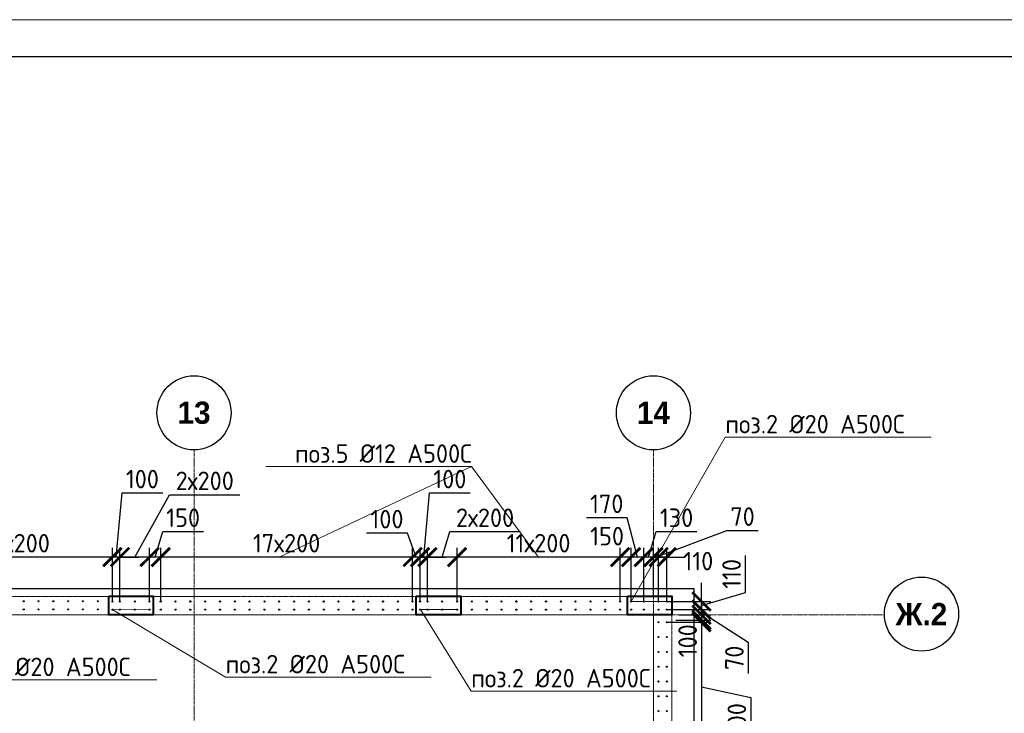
# Model space of a CAD drawing. Header units: millimetres. Extents: x -56135 to 1694203, y -446411 to -23139.
# Tile 252 of 256: x 999005 to 1012294, y -107629 to -98264. Entities that reach past the tile are written whole.
import ezdxf
from ezdxf import colors
from ezdxf.entities.mleader import LeaderData, LeaderLine
from ezdxf.math import Vec2, Vec3

# ---------------------------------------------------------------- set-up
doc = ezdxf.new("R2010")
doc.units = ezdxf.units.MM
for name, pattern in [('01 Штриховая _4 мм_', [6, 3.5, -2.5]), ('______5', [1100, 800, -100, 100, -100]), ('HIDDEN2', [4.7625, 3.175, -1.5875]), ('осевая', [50.8, 31.75, -6.35, 6.35, -6.35])]:
    doc.linetypes.add(name, pattern=pattern)
for name, color, linetype, lineweight in [('0 Фундамент', 5, 'Continuous', 30), ('1 Стены', 3, 'Continuous', 30), ('Оси', 40, '______5', 18), ('подоснова', 151, 'Continuous', 5), ('РАЗМЕРЫ', 1, 'Continuous', 9), ('СТЕНЫ', 3, 'Continuous', 30), ('ТОНКИЕ', 7, 'Continuous', 9)]:
    doc.layers.add(name, color=color, linetype=linetype, lineweight=lineweight)
doc.layers.add('ТОЛСТЫЕ_ОСНОВНЫЕ', color=6, linetype='Continuous')
doc.styles.add('Century Gothic', font='GOTHIC.TTF')
doc.styles.add('GOST-2.304_Type-B', font='GOST_Common.ttf')
doc.dimstyles.new('СПДС', dxfattribs={"dimscale": 100, "dimtxt": 2.5, "dimasz": 2.5, "dimexe": 1.25, "dimexo": 0, "dimtad": 1, "dimdec": 0, "dimtxsty": 'GOST-2.304_Type-B', "dimblk": 'ARCHTICK', "dimcen": 2.5, "dimdle": 2, "dimadec": 0, "dimazin": 2, "dimtfac": 0.75, "dimtdec": 0, "dimtmove": 1, "dimatfit": 3, "dimfxl": 1, "dimtolj": 1, "dimarcsym": 1})

# ---------------------------------------------------------------- blocks, each defined once
blk = doc.blocks.new('NSY101')
at = {"color": 0, "linetype": 'ByBlock', "lineweight": -2}
blk.add_circle((0, 0), 50, dxfattribs=at)
blk = doc.blocks.new('оси 2.2-2.3')
at = {"layer": 'Оси', "color": 16, "linetype": 'осевая', "lineweight": 0, "transparency": 33554687}
for p, q in [((515054.9, -104267.9), (515054.9, -134893.5)), ((521254.5, -104267.9), (521254.9, -134893.5)), ((468076.3, -106495.4), (524372.9, -106495.4))]:
    blk.add_line(p, q, dxfattribs=at)
at = {"layer": 'Оси', "color": 16, "linetype": 'Continuous', "lineweight": 25, "transparency": 33554687, "xscale": 9.999999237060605, "yscale": 9.999999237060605, "zscale": 9.999999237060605}
for p in [(515054.4, -103767.9), (521254.4, -103767.9), (524872.8, -106485.2)]:
    blk.add_blockref('NSY101', p, dxfattribs=at)
at = {"layer": 'Оси', "color": 16, "linetype": 'Continuous', "lineweight": 25, "transparency": 33554687, "char_height": 300, "attachment_point": 5, "style": 'Century Gothic'}
for s, insert, width in [('\\A1;{\\fCentury Gothic|i0|b1;\\H300.000000;\\W1.000000;\\C16;13}\\P', (515054.4, -103767.9), 620), ('\\A1;{\\fCentury Gothic|i0|b1;\\H300.000000;\\W1.000000;\\C16;14}\\P', (521254.4, -103767.9), 620), ('\\A1;{\\fCentury Gothic|i0|b1;\\H300.000000;\\W1.000000;\\C16;Ж.2}\\P', (524872.8, -106485.2), 890)]:
    blk.add_mtext(s, dxfattribs=dict(at, insert=insert, width=width))
blk = doc.blocks.new('_ArchTick')
at = {"color": 0, "linetype": 'ByBlock', "const_width": 0.15}
blk.add_lwpolyline([(-0.5, -0.5), (0.5, 0.5)], dxfattribs=at)
blk = doc.blocks.new('*D280')
at = {"layer": 'DEFPOINTS', "color": 0, "transparency": 16777216}
for p in [(1007558, -105611), (1007628, -105519), (1007628, -106119, -720)]:
    blk.add_point(p, dxfattribs=at)
at = {"layer": 'РАЗМЕРЫ', "color": 0, "lineweight": -2, "transparency": 16777216}
for p, q in [((1007593, -105519), (1008550, -105160)), ((1008550, -105160), (1008973, -105160)), ((1007558, -105611), (1007558, -105394)), ((1007628, -106119), (1007628, -105394)), ((1007558, -105519), (1007308, -105519)), ((1007558, -105519), (1007628, -105519)), ((1007558, -105519), (1007628, -105519)), ((1007628, -105519), (1007878, -105519))]:
    blk.add_line(p, q, dxfattribs=at)
at = {"layer": 'РАЗМЕРЫ', "color": 0, "lineweight": -2, "transparency": 16777216, "xscale": 250, "yscale": 250, "zscale": 250}
blk.add_blockref('_ArchTick', (1007558, -105519), dxfattribs=at)
at = {"layer": 'РАЗМЕРЫ', "color": 0, "lineweight": -2, "transparency": 16777216, "xscale": 250, "yscale": 250, "zscale": 250, "rotation": 180}
blk.add_blockref('_ArchTick', (1007628, -105519), dxfattribs=at)
at = {"layer": 'РАЗМЕРЫ', "color": 0, "transparency": 16777216, "insert": (1008761, -104973), "char_height": 250, "attachment_point": 5, "style": 'GOST-2.304_Type-B'}
blk.add_mtext('\\A1;70', dxfattribs=at)
blk = doc.blocks.new('*U43')
at = {"layer": 'ТОЛСТЫЕ_ОСНОВНЫЕ', "color": 6}
blk.add_lwpolyline([(20, 5), (886, 5), (886, 415), (20, 415)], close=True, dxfattribs=at)
at = {"layer": 'ТОНКИЕ'}
blk.add_lwpolyline([(0, 0), (891, 0), (891, 420), (0, 420)], close=True, dxfattribs=at)
blk = doc.blocks.new('стены тп')
at = {"layer": '1 Стены', "color": 252, "linetype": 'HIDDEN2', "lineweight": 0, "true_color": 0x939598}
for p, q in [((909391, -187276), (862266, -187276)), ((909641, -187276), (909391, -187276)), ((909641, -198726), (909641, -187276)), ((899391, -187526), (904964, -187526)), ((904964, -187526), (909391, -187526)), ((909391, -187526), (909391, -197426))]:
    blk.add_line(p, q, dxfattribs=at)
blk = doc.blocks.new('*D624')
at = {"layer": 'DEFPOINTS', "color": 0, "transparency": 16777216}
for p in [(1007428, -105519), (1007428, -106119, -720), (1007558, -106049)]:
    blk.add_point(p, dxfattribs=at)
at = {"layer": 'РАЗМЕРЫ', "color": 0, "lineweight": -2, "transparency": 16777216}
for p, q in [((1007493, -105519), (1007596, -105175)), ((1007596, -105175), (1008146, -105175)), ((1007428, -106119), (1007428, -105394)), ((1007558, -106049), (1007558, -105394)), ((1007758, -105519), (1007228, -105519))]:
    blk.add_line(p, q, dxfattribs=at)
at = {"layer": 'РАЗМЕРЫ', "color": 0, "lineweight": -2, "transparency": 16777216, "xscale": 250, "yscale": 250, "zscale": 250, "rotation": 180}
blk.add_blockref('_ArchTick', (1007428, -105519), dxfattribs=at)
at = {"layer": 'РАЗМЕРЫ', "color": 0, "lineweight": -2, "transparency": 16777216, "xscale": 250, "yscale": 250, "zscale": 250}
blk.add_blockref('_ArchTick', (1007558, -105519), dxfattribs=at)
at = {"layer": 'РАЗМЕРЫ', "color": 0, "transparency": 16777216, "insert": (1007871, -104988), "char_height": 250, "attachment_point": 5, "style": 'GOST-2.304_Type-B'}
blk.add_mtext('\\A1;130', dxfattribs=at)
blk = doc.blocks.new('*D630')
at = {"layer": 'DEFPOINTS', "color": 0, "transparency": 16777216}
for p in [(1007738, -106229, -720), (1007906, -106299), (1008207, -106229)]:
    blk.add_point(p, dxfattribs=at)
at = {"layer": 'РАЗМЕРЫ', "color": 0, "lineweight": -2, "transparency": 16777216}
for p, q in [((1008207, -106229), (1008207, -105979)), ((1007738, -106229), (1008332, -106229)), ((1007906, -106299), (1008332, -106299)), ((1008207, -106299), (1008207, -106229)), ((1008207, -106299), (1008207, -106229)), ((1008207, -106264), (1008839, -106668)), ((1008207, -106299), (1008207, -106549)), ((1008839, -106668), (1008839, -107092))]:
    blk.add_line(p, q, dxfattribs=at)
at = {"layer": 'РАЗМЕРЫ', "color": 0, "lineweight": -2, "transparency": 16777216, "xscale": 250, "yscale": 250, "zscale": 250}
for p, rotation in [((1008207, -106229), 270), ((1008207, -106299), 90)]:
    blk.add_blockref('_ArchTick', p, dxfattribs=dict(at, rotation=rotation))
at = {"layer": 'РАЗМЕРЫ', "color": 0, "transparency": 16777216, "insert": (1008651, -106880), "char_height": 250, "attachment_point": 5, "rotation": 90, "style": 'GOST-2.304_Type-B'}
blk.add_mtext('\\A1;70', dxfattribs=at)
blk = doc.blocks.new('*D631')
at = {"layer": 'DEFPOINTS', "color": 0, "transparency": 16777216}
for p in [(1007738, -106119, -720), (1008207, -106119), (1007886, -106229)]:
    blk.add_point(p, dxfattribs=at)
at = {"layer": 'РАЗМЕРЫ', "color": 0, "lineweight": -2, "transparency": 16777216}
for p, q in [((1008801, -105996), (1008801, -105496)), ((1008207, -106119), (1008207, -105869)), ((1008207, -106174), (1008801, -105996)), ((1007738, -106119), (1008332, -106119)), ((1008207, -106229), (1008207, -106119)), ((1008207, -106229), (1008207, -106119)), ((1007886, -106229), (1008332, -106229)), ((1008207, -106229), (1008207, -106479))]:
    blk.add_line(p, q, dxfattribs=at)
at = {"layer": 'РАЗМЕРЫ', "color": 0, "lineweight": -2, "transparency": 16777216, "xscale": 250, "yscale": 250, "zscale": 250}
for p, rotation in [((1008207, -106119), 270), ((1008207, -106229), 90)]:
    blk.add_blockref('_ArchTick', p, dxfattribs=dict(at, rotation=rotation))
at = {"layer": 'РАЗМЕРЫ', "color": 0, "transparency": 16777216, "insert": (1008613, -105746), "char_height": 250, "attachment_point": 5, "rotation": 90, "style": 'GOST-2.304_Type-B'}
blk.add_mtext('\\A1;110', dxfattribs=at)
blk = doc.blocks.new('*D632')
at = {"layer": 'DEFPOINTS', "color": 0, "transparency": 16777216}
for p in [(1007906, -106299), (1007738, -106399, -720), (1008207, -106399)]:
    blk.add_point(p, dxfattribs=at)
at = {"layer": 'РАЗМЕРЫ', "color": 0, "lineweight": -2, "transparency": 16777216}
for p, q in [((1008207, -106299), (1008207, -106049)), ((1007906, -106299), (1008332, -106299)), ((1008207, -106299), (1008207, -106399)), ((1007738, -106399), (1008332, -106399)), ((1008207, -106399), (1008207, -106649))]:
    blk.add_line(p, q, dxfattribs=at)
at = {"layer": 'РАЗМЕРЫ', "color": 0, "lineweight": -2, "transparency": 16777216, "xscale": 250, "yscale": 250, "zscale": 250}
for p, rotation in [((1008207, -106299), 270), ((1008207, -106399), 90)]:
    blk.add_blockref('_ArchTick', p, dxfattribs=dict(at, rotation=rotation))
at = {"layer": 'РАЗМЕРЫ', "color": 0, "transparency": 16777216, "insert": (1008020, -106649), "char_height": 250, "attachment_point": 5, "rotation": 90, "style": 'GOST-2.304_Type-B'}
blk.add_mtext('\\A1;100', dxfattribs=at)
blk = doc.blocks.new('*D661')
at = {"layer": 'DEFPOINTS', "color": 0, "transparency": 16777216}
for p in [(1007258, -105519), (1007258, -106119, -720), (1007428, -106119, -720)]:
    blk.add_point(p, dxfattribs=at)
at = {"layer": 'РАЗМЕРЫ', "color": 0, "lineweight": -2, "transparency": 16777216}
for p, q in [((1007203, -104988), (1006653, -104988)), ((1007343, -105519), (1007203, -104988)), ((1007258, -106119), (1007258, -105394)), ((1007428, -106119), (1007428, -105394)), ((1007628, -105519), (1007058, -105519))]:
    blk.add_line(p, q, dxfattribs=at)
at = {"layer": 'РАЗМЕРЫ', "color": 0, "lineweight": -2, "transparency": 16777216, "xscale": 250, "yscale": 250, "zscale": 250, "rotation": 180}
blk.add_blockref('_ArchTick', (1007258, -105519), dxfattribs=at)
at = {"layer": 'РАЗМЕРЫ', "color": 0, "lineweight": -2, "transparency": 16777216, "xscale": 250, "yscale": 250, "zscale": 250}
blk.add_blockref('_ArchTick', (1007428, -105519), dxfattribs=at)
at = {"layer": 'РАЗМЕРЫ', "color": 0, "transparency": 16777216, "insert": (1006928, -104800), "char_height": 250, "attachment_point": 5, "style": 'GOST-2.304_Type-B'}
blk.add_mtext('\\A1;170', dxfattribs=at)
blk = doc.blocks.new('*D662')
at = {"layer": 'DEFPOINTS', "color": 0, "transparency": 16777216}
for p in [(1007108, -105519), (1007108, -106119, -720), (1007258, -106119, -720)]:
    blk.add_point(p, dxfattribs=at)
at = {"layer": 'РАЗМЕРЫ', "color": 0, "lineweight": -2, "transparency": 16777216}
for p, q in [((1007108, -106119), (1007108, -105394)), ((1007258, -106119), (1007258, -105394)), ((1007458, -105519), (1006908, -105519))]:
    blk.add_line(p, q, dxfattribs=at)
at = {"layer": 'РАЗМЕРЫ', "color": 0, "lineweight": -2, "transparency": 16777216, "xscale": 250, "yscale": 250, "zscale": 250, "rotation": 180}
blk.add_blockref('_ArchTick', (1007108, -105519), dxfattribs=at)
at = {"layer": 'РАЗМЕРЫ', "color": 0, "lineweight": -2, "transparency": 16777216, "xscale": 250, "yscale": 250, "zscale": 250}
blk.add_blockref('_ArchTick', (1007258, -105519), dxfattribs=at)
at = {"layer": 'РАЗМЕРЫ', "color": 0, "transparency": 16777216, "insert": (1006933, -105237), "char_height": 250, "attachment_point": 5, "style": 'GOST-2.304_Type-B'}
blk.add_mtext('\\A1;150', dxfattribs=at)
blk = doc.blocks.new('*D663')
at = {"layer": 'DEFPOINTS', "color": 0, "transparency": 16777216}
for p in [(1004908, -105519), (1004908, -106119), (1007108, -106119, -720)]:
    blk.add_point(p, dxfattribs=at)
at = {"layer": 'РАЗМЕРЫ', "color": 0, "lineweight": -2, "transparency": 16777216}
for p, q in [((1004908, -106119), (1004908, -105394)), ((1007108, -106119), (1007108, -105394)), ((1007308, -105519), (1004708, -105519))]:
    blk.add_line(p, q, dxfattribs=at)
at = {"layer": 'РАЗМЕРЫ', "color": 0, "lineweight": -2, "transparency": 16777216, "xscale": 250, "yscale": 250, "zscale": 250, "rotation": 180}
blk.add_blockref('_ArchTick', (1004908, -105519), dxfattribs=at)
at = {"layer": 'РАЗМЕРЫ', "color": 0, "lineweight": -2, "transparency": 16777216, "xscale": 250, "yscale": 250, "zscale": 250}
blk.add_blockref('_ArchTick', (1007108, -105519), dxfattribs=at)
at = {"layer": 'РАЗМЕРЫ', "color": 0, "transparency": 16777216, "insert": (1006008, -105332), "char_height": 250, "attachment_point": 5, "style": 'GOST-2.304_Type-B'}
blk.add_mtext('\\A1;11х200', dxfattribs=at)
blk = doc.blocks.new('*D664')
at = {"layer": 'DEFPOINTS', "color": 0, "transparency": 16777216}
for p in [(1004508, -105519), (1004508, -106119), (1004908, -106119)]:
    blk.add_point(p, dxfattribs=at)
at = {"layer": 'РАЗМЕРЫ', "color": 0, "lineweight": -2, "transparency": 16777216}
for p, q in [((1004708, -105519), (1004811, -105175)), ((1004811, -105175), (1005761, -105175)), ((1004508, -106119), (1004508, -105394)), ((1004908, -106119), (1004908, -105394)), ((1005108, -105519), (1004308, -105519))]:
    blk.add_line(p, q, dxfattribs=at)
at = {"layer": 'РАЗМЕРЫ', "color": 0, "lineweight": -2, "transparency": 16777216, "xscale": 250, "yscale": 250, "zscale": 250, "rotation": 180}
blk.add_blockref('_ArchTick', (1004508, -105519), dxfattribs=at)
at = {"layer": 'РАЗМЕРЫ', "color": 0, "lineweight": -2, "transparency": 16777216, "xscale": 250, "yscale": 250, "zscale": 250}
blk.add_blockref('_ArchTick', (1004908, -105519), dxfattribs=at)
at = {"layer": 'РАЗМЕРЫ', "color": 0, "transparency": 16777216, "insert": (1005286, -104988), "char_height": 250, "attachment_point": 5, "style": 'GOST-2.304_Type-B'}
blk.add_mtext('\\A1;2х200', dxfattribs=at)
blk = doc.blocks.new('*D665')
at = {"layer": 'DEFPOINTS', "color": 0, "transparency": 16777216}
for p in [(1004408, -105519), (1004408, -106119), (1004508, -106119)]:
    blk.add_point(p, dxfattribs=at)
at = {"layer": 'РАЗМЕРЫ', "color": 0, "lineweight": -2, "transparency": 16777216}
for p, q in [((1004458, -105519), (1004536, -104653)), ((1004536, -104653), (1005086, -104653)), ((1004408, -106119), (1004408, -105394)), ((1004508, -106119), (1004508, -105394)), ((1004408, -105519), (1004158, -105519)), ((1004508, -105519), (1004408, -105519)), ((1004508, -105519), (1004408, -105519)), ((1004508, -105519), (1004758, -105519))]:
    blk.add_line(p, q, dxfattribs=at)
at = {"layer": 'РАЗМЕРЫ', "color": 0, "lineweight": -2, "transparency": 16777216, "xscale": 250, "yscale": 250, "zscale": 250}
blk.add_blockref('_ArchTick', (1004408, -105519), dxfattribs=at)
at = {"layer": 'РАЗМЕРЫ', "color": 0, "lineweight": -2, "transparency": 16777216, "xscale": 250, "yscale": 250, "zscale": 250, "rotation": 180}
blk.add_blockref('_ArchTick', (1004508, -105519), dxfattribs=at)
at = {"layer": 'РАЗМЕРЫ', "color": 0, "transparency": 16777216, "insert": (1004811, -104466), "char_height": 250, "attachment_point": 5, "style": 'GOST-2.304_Type-B'}
blk.add_mtext('\\A1;100', dxfattribs=at)
blk = doc.blocks.new('*D666')
at = {"layer": 'DEFPOINTS', "color": 0, "transparency": 16777216}
for p in [(1000358, -105519), (1000358, -106119), (1000758, -106119)]:
    blk.add_point(p, dxfattribs=at)
at = {"layer": 'РАЗМЕРЫ', "color": 0, "lineweight": -2, "transparency": 16777216}
for p, q in [((1000558, -105519), (1001028, -104677)), ((1001028, -104677), (1001978, -104677)), ((1000358, -106119), (1000358, -105394)), ((1000758, -106119), (1000758, -105394)), ((1000958, -105519), (1000158, -105519))]:
    blk.add_line(p, q, dxfattribs=at)
at = {"layer": 'РАЗМЕРЫ', "color": 0, "lineweight": -2, "transparency": 16777216, "xscale": 250, "yscale": 250, "zscale": 250, "rotation": 180}
blk.add_blockref('_ArchTick', (1000358, -105519), dxfattribs=at)
at = {"layer": 'РАЗМЕРЫ', "color": 0, "lineweight": -2, "transparency": 16777216, "xscale": 250, "yscale": 250, "zscale": 250}
blk.add_blockref('_ArchTick', (1000758, -105519), dxfattribs=at)
at = {"layer": 'РАЗМЕРЫ', "color": 0, "transparency": 16777216, "insert": (1001503, -104490), "char_height": 250, "attachment_point": 5, "style": 'GOST-2.304_Type-B'}
blk.add_mtext('\\A1;2х200', dxfattribs=at)
blk = doc.blocks.new('*D667')
at = {"layer": 'DEFPOINTS', "color": 0, "transparency": 16777216}
for p in [(1000258, -105519), (1000258, -106119), (1000358, -106119)]:
    blk.add_point(p, dxfattribs=at)
at = {"layer": 'РАЗМЕРЫ', "color": 0, "lineweight": -2, "transparency": 16777216}
for p, q in [((1000308, -105519), (1000386, -104653)), ((1000386, -104653), (1000936, -104653)), ((1000258, -106119), (1000258, -105394)), ((1000358, -106119), (1000358, -105394)), ((1000258, -105519), (1000008, -105519)), ((1000358, -105519), (1000258, -105519)), ((1000358, -105519), (1000258, -105519)), ((1000358, -105519), (1000608, -105519))]:
    blk.add_line(p, q, dxfattribs=at)
at = {"layer": 'РАЗМЕРЫ', "color": 0, "lineweight": -2, "transparency": 16777216, "xscale": 250, "yscale": 250, "zscale": 250}
blk.add_blockref('_ArchTick', (1000258, -105519), dxfattribs=at)
at = {"layer": 'РАЗМЕРЫ', "color": 0, "lineweight": -2, "transparency": 16777216, "xscale": 250, "yscale": 250, "zscale": 250, "rotation": 180}
blk.add_blockref('_ArchTick', (1000358, -105519), dxfattribs=at)
at = {"layer": 'РАЗМЕРЫ', "color": 0, "transparency": 16777216, "insert": (1000661, -104466), "char_height": 250, "attachment_point": 5, "style": 'GOST-2.304_Type-B'}
blk.add_mtext('\\A1;100', dxfattribs=at)
blk = doc.blocks.new('*D668')
at = {"layer": 'DEFPOINTS', "color": 0, "transparency": 16777216}
for p in [(1004308, -105519), (1004308, -106119, -720), (1004408, -106119)]:
    blk.add_point(p, dxfattribs=at)
at = {"layer": 'РАЗМЕРЫ', "color": 0, "lineweight": -2, "transparency": 16777216}
for p, q in [((1004237, -105195), (1003687, -105195)), ((1004358, -105519), (1004237, -105195)), ((1004308, -106119), (1004308, -105394)), ((1004408, -106119), (1004408, -105394)), ((1004308, -105519), (1004058, -105519)), ((1004408, -105519), (1004308, -105519)), ((1004408, -105519), (1004308, -105519)), ((1004408, -105519), (1004658, -105519))]:
    blk.add_line(p, q, dxfattribs=at)
at = {"layer": 'РАЗМЕРЫ', "color": 0, "lineweight": -2, "transparency": 16777216, "xscale": 250, "yscale": 250, "zscale": 250}
blk.add_blockref('_ArchTick', (1004308, -105519), dxfattribs=at)
at = {"layer": 'РАЗМЕРЫ', "color": 0, "lineweight": -2, "transparency": 16777216, "xscale": 250, "yscale": 250, "zscale": 250, "rotation": 180}
blk.add_blockref('_ArchTick', (1004408, -105519), dxfattribs=at)
at = {"layer": 'РАЗМЕРЫ', "color": 0, "transparency": 16777216, "insert": (1003962, -105007), "char_height": 250, "attachment_point": 5, "style": 'GOST-2.304_Type-B'}
blk.add_mtext('\\A1;100', dxfattribs=at)
blk = doc.blocks.new('*D669')
at = {"layer": 'DEFPOINTS', "color": 0, "transparency": 16777216}
for p in [(1000908, -105519), (1000908, -106119, -720), (1004308, -106119, -720)]:
    blk.add_point(p, dxfattribs=at)
at = {"layer": 'РАЗМЕРЫ', "color": 0, "lineweight": -2, "transparency": 16777216}
for p, q in [((1000908, -106119), (1000908, -105394)), ((1004308, -106119), (1004308, -105394)), ((1004508, -105519), (1000708, -105519))]:
    blk.add_line(p, q, dxfattribs=at)
at = {"layer": 'РАЗМЕРЫ', "color": 0, "lineweight": -2, "transparency": 16777216, "xscale": 250, "yscale": 250, "zscale": 250, "rotation": 180}
blk.add_blockref('_ArchTick', (1000908, -105519), dxfattribs=at)
at = {"layer": 'РАЗМЕРЫ', "color": 0, "lineweight": -2, "transparency": 16777216, "xscale": 250, "yscale": 250, "zscale": 250}
blk.add_blockref('_ArchTick', (1004308, -105519), dxfattribs=at)
at = {"layer": 'РАЗМЕРЫ', "color": 0, "transparency": 16777216, "insert": (1002608, -105332), "char_height": 250, "attachment_point": 5, "style": 'GOST-2.304_Type-B'}
blk.add_mtext('\\A1;17х200', dxfattribs=at)
blk = doc.blocks.new('*D670')
at = {"layer": 'DEFPOINTS', "color": 0, "transparency": 16777216}
for p in [(1000758, -105519), (1000758, -105924), (1000908, -106119, -720)]:
    blk.add_point(p, dxfattribs=at)
at = {"layer": 'РАЗМЕРЫ', "color": 0, "lineweight": -2, "transparency": 16777216}
for p, q in [((1000833, -105519), (1000936, -105175)), ((1000936, -105175), (1001486, -105175)), ((1000758, -105924), (1000758, -105394)), ((1000908, -106119), (1000908, -105394)), ((1001108, -105519), (1000558, -105519))]:
    blk.add_line(p, q, dxfattribs=at)
at = {"layer": 'РАЗМЕРЫ', "color": 0, "lineweight": -2, "transparency": 16777216, "xscale": 250, "yscale": 250, "zscale": 250, "rotation": 180}
blk.add_blockref('_ArchTick', (1000758, -105519), dxfattribs=at)
at = {"layer": 'РАЗМЕРЫ', "color": 0, "lineweight": -2, "transparency": 16777216, "xscale": 250, "yscale": 250, "zscale": 250}
blk.add_blockref('_ArchTick', (1000908, -105519), dxfattribs=at)
at = {"layer": 'РАЗМЕРЫ', "color": 0, "transparency": 16777216, "insert": (1001211, -104988), "char_height": 250, "attachment_point": 5, "style": 'GOST-2.304_Type-B'}
blk.add_mtext('\\A1;150', dxfattribs=at)
blk = doc.blocks.new('*D671')
at = {"layer": 'DEFPOINTS', "color": 0, "transparency": 16777216}
for p in [(997658, -105519), (997658, -106115, -720), (1000258, -106119)]:
    blk.add_point(p, dxfattribs=at)
at = {"layer": 'РАЗМЕРЫ', "color": 0, "lineweight": -2, "transparency": 16777216}
for p, q in [((997658, -106115), (997658, -105394)), ((1000258, -106119), (1000258, -105394)), ((1000458, -105519), (997458, -105519))]:
    blk.add_line(p, q, dxfattribs=at)
at = {"layer": 'РАЗМЕРЫ', "color": 0, "lineweight": -2, "transparency": 16777216, "xscale": 250, "yscale": 250, "zscale": 250, "rotation": 180}
blk.add_blockref('_ArchTick', (997658, -105519), dxfattribs=at)
at = {"layer": 'РАЗМЕРЫ', "color": 0, "lineweight": -2, "transparency": 16777216, "xscale": 250, "yscale": 250, "zscale": 250}
blk.add_blockref('_ArchTick', (1000258, -105519), dxfattribs=at)
at = {"layer": 'РАЗМЕРЫ', "color": 0, "transparency": 16777216, "insert": (998958, -105332), "char_height": 250, "attachment_point": 5, "style": 'GOST-2.304_Type-B'}
blk.add_mtext('\\A1;13х200', dxfattribs=at)
blk = doc.blocks.new('_None')
blk = doc.blocks.new('*D852')
at = {"layer": 'DEFPOINTS', "color": 0, "transparency": 16777216}
for p in [(1007738, -105519), (1007628, -106049), (1007738, -106119)]:
    blk.add_point(p, dxfattribs=at)
at = {"layer": 'РАЗМЕРЫ', "color": 0, "lineweight": -2, "transparency": 16777216}
for p, q in [((1007628, -106049), (1007628, -105394)), ((1007738, -106119), (1007738, -105394)), ((1007628, -105519), (1007378, -105519)), ((1007628, -105519), (1007738, -105519)), ((1007738, -105519), (1007988, -105519))]:
    blk.add_line(p, q, dxfattribs=at)
at = {"layer": 'РАЗМЕРЫ', "color": 0, "lineweight": -2, "transparency": 16777216, "xscale": 250, "yscale": 250, "zscale": 250}
blk.add_blockref('_ArchTick', (1007628, -105519), dxfattribs=at)
at = {"layer": 'РАЗМЕРЫ', "color": 0, "lineweight": -2, "transparency": 16777216, "xscale": 250, "yscale": 250, "zscale": 250, "rotation": 180}
blk.add_blockref('_ArchTick', (1007738, -105519), dxfattribs=at)
at = {"layer": 'РАЗМЕРЫ', "color": 0, "transparency": 16777216, "insert": (1008165, -105574), "char_height": 250, "attachment_point": 5, "style": 'GOST-2.304_Type-B'}
blk.add_mtext('\\A1;110', dxfattribs=at)
blk = doc.blocks.new('*D854')
at = {"layer": 'DEFPOINTS', "color": 0, "transparency": 16777216}
for p in [(1007862, -106369), (1007862, -108169), (1008207, -108169)]:
    blk.add_point(p, dxfattribs=at)
at = {"layer": 'РАЗМЕРЫ', "color": 0, "lineweight": -2, "transparency": 16777216}
for p, q in [((1008207, -106169), (1008207, -108369)), ((1007862, -106369), (1008332, -106369)), ((1008207, -107269), (1008872, -107415)), ((1008872, -107415), (1008872, -108365)), ((1007862, -108169), (1008332, -108169))]:
    blk.add_line(p, q, dxfattribs=at)
at = {"layer": 'РАЗМЕРЫ', "color": 0, "lineweight": -2, "transparency": 16777216, "xscale": 250, "yscale": 250, "zscale": 250}
for p, rotation in [((1008207, -106369), 90), ((1008207, -108169), 270)]:
    blk.add_blockref('_ArchTick', p, dxfattribs=dict(at, rotation=rotation))
at = {"layer": 'РАЗМЕРЫ', "color": 0, "transparency": 16777216, "insert": (1008684, -107890), "char_height": 250, "attachment_point": 5, "rotation": 90, "style": 'GOST-2.304_Type-B'}
blk.add_mtext('\\A1;9х200', dxfattribs=at)
blk = doc.blocks.new('стены  тп')
at = {"layer": 'СТЕНЫ', "color": 251, "linetype": '01 Штриховая _4 мм_', "lineweight": 0, "true_color": 0x636466}
for p, q in [((589762, -316376, 3100), (542387, -316376, 3100)), ((589762, -327826, 3100), (589762, -316376, 3100)), ((579512, -316626, 3100), (585086, -316626, 3100)), ((585086, -316626, 3100), (589512, -316626, 3100)), ((589512, -316626, 3100), (589512, -326526, 3100))]:
    blk.add_line(p, q, dxfattribs=at)

msp = doc.modelspace()

# ---------------------------------------------------------------- linework, layer by layer
at = {"color": 1, "lineweight": 40}
for points in [[(1000208, -106049.2), (1000808, -106049.2), (1000808, -106299.2), (1000208, -106299.2)], [(1004358, -106049.2), (1004958, -106049.2), (1004958, -106299.2), (1004358, -106299.2)], [(1007208, -106049.2), (1007808, -106049.2), (1007808, -106299.2), (1007208, -106299.2)]]:
    msp.add_lwpolyline(points, close=True, dxfattribs=at)
at = {"layer": '0 Фундамент'}
msp.add_lwpolyline([(960458, -105949.2), (960458, -130129.2), (967808, -130129.2), (967808, -130129.2), (980308, -130129.2), (980308, -130129.2), (982658, -130129.2), (982658, -130129.2), (1008108, -130129.2), (1008108, -126049.2), (1009588, -126049.2), (1009588, -117449.2), (1008108, -117449.2), (1008108, -105949.2), (960458, -105949.2)], dxfattribs=at)
at = {"layer": 'РАЗМЕРЫ', "color": 8, "linetype": 'Continuous', "lineweight": 30}
for centre in [(999058.6, -106115.2, -720), (999058.8, -106115, -720), (999258.6, -106115.2, -720), (999258.8, -106115, -720), (999458.6, -106115.2, -720), (999458.8, -106115, -720), (999658.6, -106115.2, -720), (999658.8, -106115, -720), (999858.6, -106115.2, -720), (999858.8, -106115, -720), (1000058.6, -106115.2, -720), (1000058.8, -106115, -720), (1000907.8, -106119.1, -720), (1000908.1, -106118.8, -720), (1001107.8, -106119.1, -720), (1001108.1, -106118.8, -720), (1001307.8, -106119.1, -720), (1001308.1, -106118.8, -720), (1001507.8, -106119.1, -720), (1001508.1, -106118.8, -720), (1001707.8, -106119.1, -720), (1001708.1, -106118.8, -720), (1001907.8, -106119.1, -720), (1001908.1, -106118.8, -720), (1002107.8, -106119.1, -720), (1002108.1, -106118.8, -720), (1002307.8, -106119.1, -720), (1002308.1, -106118.8, -720), (1002507.8, -106119.1, -720), (1002508.1, -106118.8, -720), (1002707.8, -106119.1, -720), (1002708.1, -106118.8, -720), (1002907.8, -106119.1, -720), (1002908.1, -106118.8, -720), (1003107.8, -106119.1, -720), (1003108.1, -106118.8, -720), (1003307.8, -106119.1, -720), (1003308.1, -106118.8, -720), (1003507.8, -106119.1, -720), (1003508.1, -106118.8, -720), (1003707.8, -106119.1, -720), (1003708.1, -106118.8, -720), (1003907.8, -106119.1, -720), (1003908.1, -106118.8, -720), (1004107.8, -106119.1, -720), (1004108.1, -106118.8, -720), (1004307.8, -106119.1, -720), (1004308.1, -106118.8, -720), (1005107.8, -106119.1, -720), (1005108.1, -106118.8, -720), (1005307.8, -106119.1, -720), (1005308.1, -106118.8, -720), (1005507.8, -106119.1, -720), (1005508.1, -106118.8, -720), (1005707.8, -106119.1, -720), (1005708.1, -106118.8, -720), (1005907.8, -106119.1, -720), (1005908.1, -106118.8, -720), (1006107.8, -106119.1, -720), (1006108.1, -106118.8, -720), (1006307.8, -106119.1, -720), (1006308.1, -106118.8, -720), (1006507.8, -106119.1, -720), (1006508.1, -106118.8, -720), (1006707.8, -106119.1, -720), (1006708.1, -106118.8, -720), (1006907.8, -106119.1, -720), (1006908.1, -106118.8, -720), (1007107.8, -106119.1, -720), (1007108.1, -106118.8, -720), (999058.8, -106225.3, -720), (999258.8, -106225.3, -720), (999458.8, -106225.3, -720), (999658.8, -106225.3, -720), (999858.8, -106225.3, -720), (1000058.8, -106225.3, -720), (1000908.1, -106229.2, -720), (1001108.1, -106229.2, -720), (1001308.1, -106229.2, -720), (1001508.1, -106229.2, -720), (1001708.1, -106229.2, -720), (1001908.1, -106229.2, -720), (1002108.1, -106229.2, -720), (1002308.1, -106229.2, -720), (1002508.1, -106229.2, -720), (1002708.1, -106229.2, -720), (1002908.1, -106229.2, -720), (1003108.1, -106229.2, -720), (1003308.1, -106229.2, -720), (1003508.1, -106229.2, -720), (1003708.1, -106229.2, -720), (1003908.1, -106229.2, -720), (1004108.1, -106229.2, -720), (1004308.1, -106229.2, -720), (1005108.1, -106229.2, -720), (1005308.1, -106229.2, -720), (1005508.1, -106229.2, -720), (1005708.1, -106229.2, -720), (1005908.1, -106229.2, -720), (1006108.1, -106229.2, -720), (1006308.1, -106229.2, -720), (1006508.1, -106229.2, -720), (1006708.1, -106229.2, -720), (1006908.1, -106229.2, -720), (1007108.1, -106229.2, -720), (1007627.8, -106399.1, -720), (1007738.2, -106399.1, -720), (1007627.8, -106599.1, -720), (1007738.2, -106599.1, -720), (1007627.8, -106799.1, -720), (1007738.2, -106799.1, -720), (1007627.8, -106999.1, -720), (1007738.2, -106999.1, -720), (1007627.8, -107199.1, -720), (1007738.2, -107199.1, -720), (1007627.8, -107399.1, -720), (1007738.2, -107399.1, -720), (1007627.8, -107599.1, -720), (1007738.2, -107599.1, -720)]:
    msp.add_circle(centre, 7, dxfattribs=at)
at = {"layer": 'РАЗМЕРЫ', "color": 6, "linetype": 'Continuous', "lineweight": 30}
for centre in [(1000258, -106119.1), (1000258.3, -106118.8), (1000358, -106119.1), (1000358.3, -106118.8), (1000558, -106119.1), (1000558.3, -106118.8), (1000758, -106119.1), (1000758.3, -106118.8), (1004408, -106119.1), (1004408.3, -106118.8), (1004508, -106119.1), (1004508.3, -106118.8), (1004708, -106119.1), (1004708.3, -106118.8), (1004908, -106119.1), (1004908.3, -106118.8), (1007257.8, -106119.1, -720), (1007258.1, -106118.8, -720), (1007427.8, -106119.1, -720), (1007428.1, -106118.8, -720), (1007627.8, -106119.1, -720), (1007628.1, -106118.8, -720), (1007738.2, -106119.1, -720), (1000258.3, -106229.2), (1000358.3, -106229.2), (1000558.3, -106229.2), (1000758.3, -106229.2), (1004408.3, -106229.2), (1004508.3, -106229.2), (1004708.3, -106229.2), (1004908.3, -106229.2), (1007258.1, -106229.2, -720), (1007428.1, -106229.2, -720), (1007628.1, -106229.2, -720), (1007738.4, -106229.2, -720)]:
    msp.add_circle(centre, 7, dxfattribs=at)

# ---------------------------------------------------------------- block references
at = {"xscale": 100, "yscale": 100, "zscale": 100}
msp.add_blockref('*U43', (949583.4, -140263.7), dxfattribs=at)
at = {"layer": 'Оси', "color": 16, "linetype": 'Continuous', "lineweight": 25, "transparency": 33554687, "xscale": 9.999999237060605, "yscale": 9.999999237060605, "zscale": 9.999999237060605}
msp.add_blockref('NSY101', (1001357.6, -103571.7), dxfattribs=at)
at = {"layer": 'РАЗМЕРЫ', "color": 1}
for name, p in [('оси 2.2-2.3', (486303.3, 196.2)), ('стены тп', (98167.6, 81226.5))]:
    msp.add_blockref(name, p, dxfattribs=at)
at = {"layer": 'РАЗМЕРЫ'}
msp.add_blockref('стены  тп', (418045.9, 210326.6, -3100), dxfattribs=at)

# ---------------------------------------------------------------- texts
at = {"layer": 'Оси', "color": 16, "linetype": 'Continuous', "lineweight": 25, "transparency": 33554687, "insert": (1001357.6, -103571.7), "char_height": 300, "width": 620, "attachment_point": 5, "style": 'Century Gothic'}
msp.add_mtext('\\A1;{\\fCentury Gothic|i0|b1;\\H300.000000;\\W1.000000;\\C16;13}\\P', dxfattribs=at)

# ---------------------------------------------------------------- dimensions: what is measured, and where the dimension line sits
at = {"layer": 'РАЗМЕРЫ', "color": 1}
for base, p1, p2, picture, middle in [((1000258.3, -105519), (1000358.3, -106118.8), (1000258.3, -106118.8), '*D667', (1000448.9, -104653)), ((1004408.3, -105519), (1004508.3, -106118.8), (1004408.3, -106118.8), '*D665', (1004598.9, -104653)), ((1007258.1, -105519), (1007427.8, -106119.1, -720), (1007258.1, -106118.8, -720), '*D661', (1007140.6, -104987.8)), ((1004307.823, -105519.034), (1004408.2687, -106118.8082), (1004307.823, -106119.0535, -720), '*D668', (1004174.3417, -105194.6272)), ((1007628.1, -105519.4), (1007557.8, -105610.8), (1007628.1, -106118.8, -720), '*D280', (1008612, -105160.4)), ((1007108.1, -105519), (1007258.1, -106118.8, -720), (1007108.1, -106118.8, -720), '*D662', (1006933.1, -105424.6)), ((1007738.2, -105519), (1007628.4, -106049.2), (1007738.2, -106119.1), '*D852', (1008164.7, -105761))]:
    dim = msp.add_linear_dim(base=base, p1=p1, p2=p2, dimstyle='СПДС', dxfattribs=at)
    dim.commit()
    dim.dimension.update_dxf_attribs({"geometry": picture, "text_midpoint": middle, "dimtype": 160})
dim = msp.add_linear_dim(base=(1000358.3, -105519), p1=(1000758.3, -106118.8), p2=(1000358.3, -106118.8), text='2х200', dimstyle='СПДС', dxfattribs=at)
dim.commit()
dim.dimension.update_dxf_attribs({"geometry": '*D666', "text_midpoint": (1001090.1, -104677.5), "dimtype": 160})
for base, p1, p2, picture, middle in [((1000758.2665, -105519.034), (1000907.823, -106119.0535, -720), (1000758.2665, -105923.7468), '*D670', (1000998.6697, -104987.784)), ((1007427.8, -105519), (1007558.2, -106049.2), (1007427.8, -106119.1, -720), '*D624', (1007658.6, -104987.8))]:
    dim = msp.add_linear_dim(base=base, p1=p1, p2=p2, dimstyle='СПДС', dxfattribs=at)
    dim.commit()
    dim.dimension.update_dxf_attribs({"geometry": picture, "text_midpoint": middle})
for base, p1, p2, text, picture, middle in [((1004508.3, -105519), (1004908.3, -106118.8), (1004508.3, -106118.8), '2х200', '*D664', (1004873.9, -104987.8)), ((997657.8, -105519), (1000258.3, -106118.8), (997657.8, -106115, -720), '13х200', '*D671', (998958, -105331.5)), ((1000907.8, -105519), (1004307.8, -106119.1, -720), (1000907.8, -106119.1, -720), '17х200', '*D669', (1002607.8, -105331.5)), ((1004908.3, -105519), (1007108.1, -106118.8, -720), (1004908.3, -106118.8), '11х200', '*D663', (1006008.2, -105331.5))]:
    dim = msp.add_linear_dim(base=base, p1=p1, p2=p2, text=text, dimstyle='СПДС', dxfattribs=at)
    dim.commit()
    dim.dimension.update_dxf_attribs({"geometry": picture, "text_midpoint": middle})
dim = msp.add_linear_dim(base=(1008207.1, -106119.1), p1=(1007886.1, -106229.2), p2=(1007738.2, -106119.1, -720), angle=90, dimstyle='СПДС', dxfattribs=at)
dim.commit()
dim.dimension.update_dxf_attribs({"geometry": '*D631', "text_midpoint": (1008613.3, -105933.5)})
for base, p2, picture, middle in [((1008207.1, -106229.2), (1007738.4, -106229.2, -720), '*D630', (1008838.7, -106730.6)), ((1008207.1, -106399.1), (1007738.2, -106399.1, -720), '*D632', (1008207.1, -106649.1))]:
    dim = msp.add_linear_dim(base=base, p1=(1007906, -106299.2), p2=p2, angle=90, dimstyle='СПДС', dxfattribs=at)
    dim.commit()
    dim.dimension.update_dxf_attribs({"geometry": picture, "text_midpoint": middle, "dimtype": 160})
dim = msp.add_linear_dim(base=(1008207.1, -108169.1), p1=(1007861.8, -106369.1), p2=(1007861.8, -108169.1), angle=90, text='9х200', dimstyle='СПДС', dxfattribs=at)
dim.commit()
dim.dimension.update_dxf_attribs({"geometry": '*D854', "text_midpoint": (1008871.8, -107477.1), "dimtype": 160})

# ---------------------------------------------------------------- leaders
at = {"layer": 'подоснова', "color": 4, "ltscale": 0.3}
ml = msp.add_multileader_mtext('Standard', dxfattribs=at)
ml.set_content('{\\C2;поз.2 %%C20 А500С }', color=4, style='GOST-2.304_Type-B')
ml.set_leader_properties(color=256, linetype='ByLayer', lineweight=15)
ml.set_arrow_properties(name='NONE')
ml.build(insert=Vec2(0, 0))
ml.multileader.update_dxf_attribs({"text_left_attachment_type": 6, "text_right_attachment_type": 6, "dogleg_length": 0.1, "arrow_head_size": 18})
ctx = ml.context
ctx.base_point, ctx.char_height, ctx.arrow_head_size, ctx.landing_gap_size, ctx.plane_origin = Vec3(1008528.5, -103899.2), 250, 18, 20, Vec3(1012145.8, -104137.4)
ctx.left_attachment, ctx.right_attachment, ctx.text_align_type = 6, 6, 1
notes = []
notes.append((ctx, [(1, (1, 1, 0), (1008528.4, -103899.2), (1, 0), 0.1, [(1, [(1007731.2, -106119.1), (1007258.1, -106118.8)], 0, [])])]))
ctx.mtext.insert, ctx.mtext.width, ctx.mtext.alignment, ctx.mtext.flow_direction = Vec3(1009740.3, -103599.2), 4075.871, 2, 5
ml = msp.add_multileader_mtext('Standard', dxfattribs=at)
ml.set_content('{\\C2;поз.5 %%C12 А500С }', color=4, style='GOST-2.304_Type-B')
ml.set_leader_properties(color=256, linetype='ByLayer', lineweight=15)
ml.set_arrow_properties(name='NONE')
ml.build(insert=Vec2(0, 0))
ml.multileader.update_dxf_attribs({"text_left_attachment_type": 6, "text_right_attachment_type": 6, "dogleg_length": 0.1, "arrow_head_size": 18})
ctx = ml.context
ctx.base_point, ctx.char_height, ctx.arrow_head_size, ctx.landing_gap_size, ctx.plane_origin = Vec3(991983.9, -104355), 250, 18, 20, Vec3(1002722.2, -102326.2)
ctx.left_attachment, ctx.right_attachment, ctx.text_align_type = 6, 6, 1
notes.append((ctx, [(0, (1, 1, 0), (994357.7, -104355), (-1, 0), 0.1, [(0, [(994928.1, -105519), (999209.1, -105519), (994897.4, -105456.5)], 0, [])])]))
ctx.mtext.insert, ctx.mtext.width, ctx.mtext.alignment, ctx.mtext.flow_direction = Vec3(993170.7, -104055), 4075.871, 2, 5
ml = msp.add_multileader_mtext('Standard', dxfattribs=at)
ml.set_content('{\\C2;поз.5 %%C12 А500С }', color=4, style='GOST-2.304_Type-B')
ml.set_leader_properties(color=256, linetype='ByLayer', lineweight=15)
ml.set_arrow_properties(name='NONE')
ml.build(insert=Vec2(0, 0))
ml.multileader.update_dxf_attribs({"text_left_attachment_type": 6, "text_right_attachment_type": 6, "dogleg_length": 0.1, "arrow_head_size": 18})
ctx = ml.context
ctx.base_point, ctx.char_height, ctx.arrow_head_size, ctx.landing_gap_size, ctx.plane_origin = Vec3(1002728.3, -104297.1), 250, 18, 20, Vec3(1013308.1, -106635.4)
ctx.left_attachment, ctx.right_attachment, ctx.text_align_type = 6, 6, 1
notes.append((ctx, [(0, (1, 1, 0), (1005102.1, -104297.1), (-1, 0), 0.1, [(0, [(1002505.4, -105519)], 0, []), (1, [(1006008.2, -105519)], 0, [])])]))
ctx.mtext.insert, ctx.mtext.width, ctx.mtext.alignment, ctx.mtext.flow_direction = Vec3(1003915.1, -103997.1), 4075.871, 2, 5
ml = msp.add_multileader_mtext('Standard', dxfattribs=at)
ml.set_content('{\\C2;поз.2 %%C20 А500С }', color=4, style='GOST-2.304_Type-B')
ml.set_leader_properties(color=256, linetype='ByLayer', lineweight=15)
ml.set_arrow_properties(name='NONE')
ml.build(insert=Vec2(0, 0))
ml.multileader.update_dxf_attribs({"text_left_attachment_type": 6, "text_right_attachment_type": 6, "dogleg_length": 0.1, "arrow_head_size": 18})
ctx = ml.context
ctx.base_point, ctx.char_height, ctx.arrow_head_size, ctx.landing_gap_size, ctx.plane_origin = Vec3(998078.9, -107176.5), 250, 18, 20, Vec3(1001865.1, -104162.9)
ctx.left_attachment, ctx.right_attachment, ctx.text_align_type = 6, 6, 1
notes.append((ctx, [(1, (1, 1, 0), (998078.8, -107176.5), (1, 0), 0.1, [(1, [(997488.4, -106049.2), (997008.3, -106229.2)], 0, [])])]))
ctx.mtext.insert, ctx.mtext.width, ctx.mtext.alignment, ctx.mtext.flow_direction = Vec3(999290.8, -106876.5), 4075.871, 2, 5
ml = msp.add_multileader_mtext('Standard', dxfattribs=at)
ml.set_content('{\\C2;поз.2 %%C20 А500С }', color=4, style='GOST-2.304_Type-B')
ml.set_leader_properties(color=256, linetype='ByLayer', lineweight=15)
ml.set_arrow_properties(name='NONE')
ml.build(insert=Vec2(0, 0))
ml.multileader.update_dxf_attribs({"text_left_attachment_type": 6, "text_right_attachment_type": 6, "dogleg_length": 0.1, "arrow_head_size": 18})
ctx = ml.context
ctx.base_point, ctx.char_height, ctx.arrow_head_size, ctx.landing_gap_size, ctx.plane_origin = Vec3(1001783.4, -107139.4), 250, 18, 20, Vec3(1005134.9, -104037.5)
ctx.left_attachment, ctx.right_attachment, ctx.text_align_type = 6, 6, 1
notes.append((ctx, [(1, (1, 1, 0), (1001783.3, -107139.4), (1, 0), 0.1, [(1, [(1000765.3, -106229), (1000264.3, -106232.7)], 0, [])])]))
ctx.mtext.insert, ctx.mtext.width, ctx.mtext.alignment, ctx.mtext.flow_direction = Vec3(1002995.3, -106839.4), 4075.871, 2, 5
ml = msp.add_multileader_mtext('Standard', dxfattribs=at)
ml.set_content('{\\C2;поз.2 %%C20 А500С }', color=4, style='GOST-2.304_Type-B')
ml.set_leader_properties(color=256, linetype='ByLayer', lineweight=15)
ml.set_arrow_properties(name='NONE')
ml.build(insert=Vec2(0, 0))
ml.multileader.update_dxf_attribs({"text_left_attachment_type": 6, "text_right_attachment_type": 6, "dogleg_length": 0.1, "arrow_head_size": 18})
ctx = ml.context
ctx.base_point, ctx.char_height, ctx.arrow_head_size, ctx.landing_gap_size, ctx.plane_origin = Vec3(1005098.4, -107329.9), 250, 18, 20, Vec3(1009284.9, -104137.4)
ctx.left_attachment, ctx.right_attachment, ctx.text_align_type = 6, 6, 1
notes.append((ctx, [(1, (1, 1, 0), (1005098.3, -107329.9), (1, 0), 0.1, [(1, [(1004908.3, -106229.2), (1004415.3, -106229.2)], 0, [])])]))
ctx.mtext.insert, ctx.mtext.width, ctx.mtext.alignment, ctx.mtext.flow_direction = Vec3(1006310.3, -107029.9), 4075.871, 2, 5
for ctx, leaders in notes:
    for number, flags, end, landing, length, lines in leaders:
        leader = LeaderData()
        leader.index, (leader.has_last_leader_line, leader.has_dogleg_vector, leader.attachment_direction) = number, flags
        leader.last_leader_point, leader.dogleg_vector, leader.dogleg_length = Vec3(end), Vec3(landing), length
        for number, points, colour, breaks in lines:
            line = LeaderLine()
            line.index, line.vertices, line.color, line.breaks = number, Vec3.list(points), colors.encode_raw_color(colour), breaks
            leader.lines.append(line)
        ctx.leaders.append(leader)

doc.saveas('drawing.dxf')
